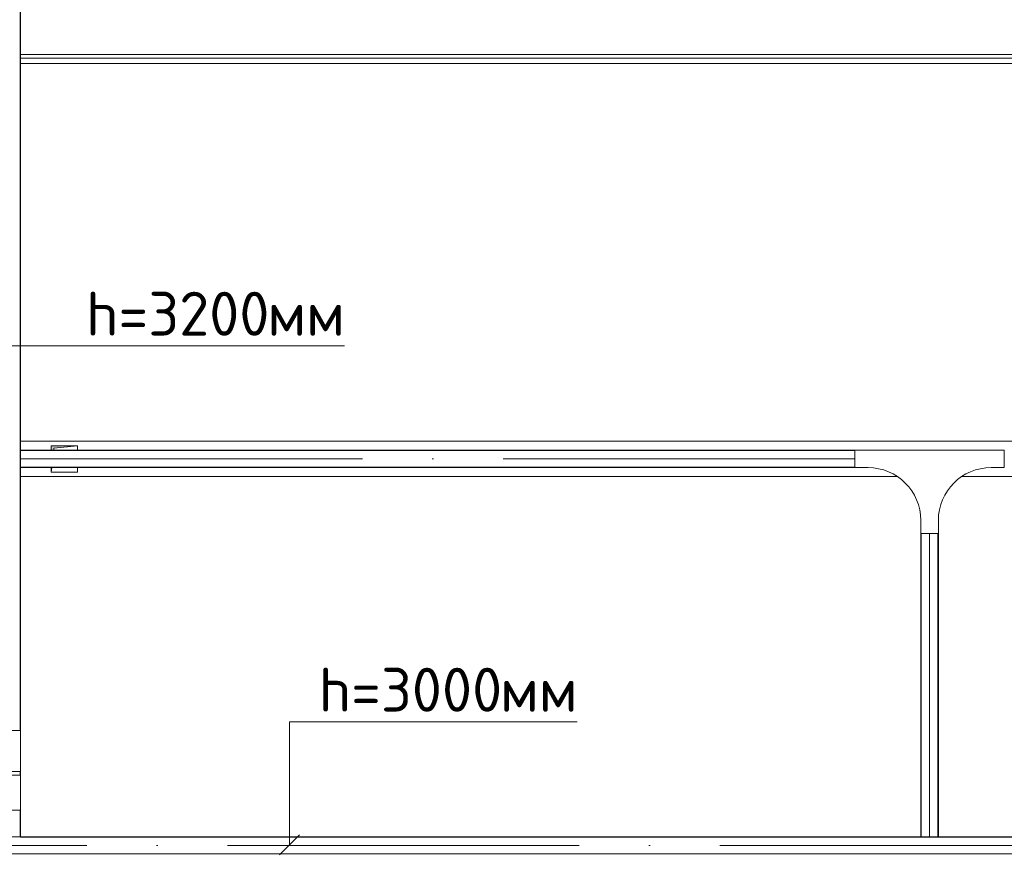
# Model space of a CAD drawing. Header units: millimetres. Extents: x -32229 to 192519, y -13689 to 125138.
# Tile 241 of 256: x 65081 to 70680, y 94200 to 98949. Entities that reach past the tile are written whole.
import ezdxf

# ---------------------------------------------------------------- set-up
doc = ezdxf.new("R2010")
doc.units = ezdxf.units.MM
doc.linetypes.add('ADSK_Осевая', pattern=[2800, 2000, -400, 0, -400])
doc.layers.add('A-DETL-____-OTLN', color=7, linetype='Continuous', lineweight=9, true_color=0x00a600)
for name, color, linetype, lineweight in [('A-FLOR-____-OTLN', 7, 'Continuous', 18), ('A-GENM-____-OTLN', 7, 'Continuous', 18), ('E-CABL-TRAY-CNTR', 7, 'ADSK_Осевая', 18), ('E-CABL-TRAY-OTLN', 7, 'Continuous', 18), ('G-____-____-TEXT', 7, 'Continuous', 9), ('M-EQPM-____-OTLN', 7, 'Continuous', 18)]:
    doc.layers.add(name, color=color, linetype=linetype, lineweight=lineweight)
doc.styles.add('ISOCPEUR', font='isocpeur.ttf', dxfattribs={"height": 250})

# ---------------------------------------------------------------- blocks, each defined once
blk = doc.blocks.new('АР_Канал вертикальный прямоугольный - ВК-V191--01 ЭЛ')
at = {"layer": 'M-EQPM-____-OTLN', "lineweight": 13, "true_color": 0xe2e2e2}
h = blk.add_hatch(color=254, dxfattribs=at)
h.paths.add_polyline_path([(-75, -75), (-72.2, -49.7), (-75, -49.7)])
h.paths.add_polyline_path([(-61.1, 50.3), (-60, 60), (75, 75), (-75, 75), (-75, 50.3)])
at = {"layer": 'M-EQPM-____-OTLN', "color": 253, "lineweight": 13, "true_color": 0xaaaaaa}
for p, q in [((75, 75), (-75, 75)), ((-75, 75), (-75, 50.3)), ((75, 75), (-75, 75)), ((-75, 75), (-75, 50.3)), ((-75, 50.3), (-75, 75)), ((-75, 75), (75, 75)), ((-61.1, 50.3), (-60, 60)), ((-61.1, 50.3), (-60, 60)), ((-60, 60), (75, 75)), ((-60, 60), (75, 75)), ((75, 50.3), (75, 75)), ((75, 75), (75, 50.3)), ((-75, -75), (-72.2, -49.7)), ((-75, -49.7), (-75, -75)), ((-75, -75), (-72.2, -49.7)), ((-75, -49.7), (-75, -75)), ((-75, -75), (-75, -49.7)), ((75, -75), (75, -49.7)), ((75, -49.7), (75, -75)), ((-75, -75), (75, -75)), ((75, -75), (-75, -75))]:
    blk.add_line(p, q, dxfattribs=at)
blk = doc.blocks.new('АР-Заполнение деф_ шва - Д_ш_-4327394--01 ЭЛ')
at = {"layer": 'A-GENM-____-OTLN', "color": 253, "lineweight": 13, "true_color": 0xaaaaaa}
for p, q in [((17100, 25), (66500.5, 25)), ((17100, -25), (66500.5, -25))]:
    blk.add_line(p, q, dxfattribs=at)
blk = doc.blocks.new('Наметкина 10_РД_АР_П_отсоединено_rvt-1--01 ЭЛ')
at = {"layer": 'A-FLOR-____-OTLN', "color": 253, "lineweight": 13, "true_color": 0xaaaaaa}
for p, q in [((114485.8, 98750), (65085.3, 98750)), ((114485.8, 98730), (65085.3, 98730)), ((65085.3, 98700), (114485.8, 98700)), ((114350.9, 96550), (65085.3, 96550)), ((70071.6, 96350), (65085.3, 96350)), ((111921.1, 96350), (70439.3, 96350))]:
    blk.add_line(p, q, dxfattribs=at)
at = {"layer": 'A-GENM-____-OTLN', "color": 253, "lineweight": 13, "true_color": 0xaaaaaa}
blk.add_blockref('АР-Заполнение деф_ шва - Д_ш_-4327394--01 ЭЛ', (47985.3, 98725), dxfattribs=at)
at = {"layer": 'M-EQPM-____-OTLN', "color": 253, "lineweight": 13, "true_color": 0xaaaaaa}
blk.add_blockref('АР_Канал вертикальный прямоугольный - ВК-V191--01 ЭЛ', (65335.3, 96450), dxfattribs=at)
blk = doc.blocks.new('M_Горизонтальный тройник для канального - Радиус 300 мм-1473419--01 ЭЛ')
at = {"layer": 'E-CABL-TRAY-OTLN', "color": 150, "true_color": 0x0080ff}
for p, q in [((425, 50), (-425, 50)), ((-425, 50), (-425, -50)), ((425, -50), (425, 50)), ((-425, -50), (-350, -50)), ((350, -50), (425, -50)), ((-50, -350), (-50, -425)), ((50, -425), (50, -350)), ((-50, -425), (50, -425))]:
    blk.add_line(p, q, dxfattribs=at)
for centre, start, end in [((-350, -350), 0, 90), ((350, -350), 90, 180)]:
    blk.add_arc(centre, 300, start, end, dxfattribs=at)
blk = doc.blocks.new('M_Вертикальный внутренний изгиб-колено для канального - Стандартное-V285--01 ЭЛ')
at = {"layer": 'E-CABL-TRAY-OTLN', "color": 94, "true_color": 0x009f00}
for p, q in [((98802.8, 57579.7), (98802.8, 57679.7)), ((98877.8, 57679.7), (98802.8, 57679.7)), ((98877.8, 57679.7), (98948.5, 57679.7)), ((98948.5, 57679.7), (99001.5, 57679.7)), ((99001.5, 57679.7), (99001.5, 57579.7)), ((98802.8, 57579.7), (98877.8, 57579.7)), ((98948.5, 57579.7), (98877.8, 57579.7)), ((99001.5, 57579.7), (98948.5, 57579.7))]:
    blk.add_line(p, q, dxfattribs=at)
blk = doc.blocks.new('M_Вертикальный наружный изгиб-колено для канального - Стандартное-V283--01 ЭЛ')
at = {"layer": 'E-CABL-TRAY-OTLN', "color": 94, "true_color": 0x009f00}
for p, q in [((85815.4, 38144.9), (85815.4, 38219.9)), ((85815.4, 38219.9), (85915.4, 38219.9)), ((85915.4, 38219.9), (85915.4, 38144.9)), ((85815.4, 38038.9), (85815.4, 38144.9)), ((85915.4, 38144.9), (85915.4, 38038.9)), ((85815.4, 38038.9), (85815.4, 37985.8)), ((85915.4, 38038.9), (85915.4, 37985.8)), ((85915.4, 37985.8), (85815.4, 37985.8))]:
    blk.add_line(p, q, dxfattribs=at)

msp = doc.modelspace()

# ---------------------------------------------------------------- linework, layer by layer
at = {"layer": 'A-DETL-____-OTLN', "color": 116, "true_color": 0x008040}
for p, q in [((66927.6, 97093.4), (65022.6, 97093.4)), ((68250.8, 94954.1), (66615.8, 94954.1)), ((66615.8, 94254.1), (66615.8, 94954.1)), ((66559.2, 94197.5), (66672.4, 94310.6))]:
    msp.add_line(p, q, dxfattribs=at)
at = {"layer": 'E-CABL-TRAY-CNTR', "color": 150, "true_color": 0x0080ff}
msp.add_line((69830.4, 96450.3), (65085.3, 96450.3), dxfattribs=at)
at = {"layer": 'E-CABL-TRAY-CNTR', "color": 5, "true_color": 0x0000ff}
msp.add_line((70255.4, 96025.3), (70255.4, 94300), dxfattribs=at)
at = {"layer": 'E-CABL-TRAY-CNTR', "color": 94, "true_color": 0x009f00}
msp.add_line((49461.5, 94250), (80462.4, 94250), dxfattribs=at)
at = {"layer": 'E-CABL-TRAY-OTLN', "color": 94, "true_color": 0x009f00}
for p, q in [((65082.8, 94904.5), (65082.8, 99357.7)), ((65085.3, 94904.5), (65085.3, 99357.7)), ((65085.3, 94904.5), (65082.8, 94904.5)), ((65082.8, 94670.4), (65085.3, 94670.4)), ((65082.8, 94649.7), (65082.8, 94670.4)), ((65085.3, 94649.7), (65082.8, 94649.7)), ((65085.3, 94649.7), (65085.3, 94670.4)), ((65082.8, 94451), (65085.3, 94451)), ((65082.8, 94300), (65082.8, 94451)), ((65085.3, 94297.5), (65085.3, 94451)), ((49461.5, 94300), (80462.4, 94300)), ((65085.3, 94297.5), (80462.4, 94297.5)), ((49461.5, 94202.5), (80462.4, 94202.5))]:
    msp.add_line(p, q, dxfattribs=at)
at = {"layer": 'E-CABL-TRAY-OTLN', "color": 150, "true_color": 0x0080ff}
for p, q in [((69830.4, 96500.3), (65085.3, 96500.3)), ((69830.4, 96497.8), (65085.3, 96497.8)), ((69830.4, 96500.3), (69830.4, 96497.8)), ((69830.4, 96402.8), (65085.3, 96402.8)), ((69830.4, 96400.3), (65085.3, 96400.3)), ((69830.4, 96402.8), (69830.4, 96400.3))]:
    msp.add_line(p, q, dxfattribs=at)
at = {"layer": 'E-CABL-TRAY-OTLN', "color": 5, "true_color": 0x0000ff}
for p, q in [((70205.4, 96025.3), (70208, 96025.3)), ((70205.4, 96025.3), (70205.4, 94300)), ((70208, 96025.3), (70208, 94300)), ((70302.9, 96025.3), (70305.4, 96025.3)), ((70302.9, 96025.3), (70302.9, 94300)), ((70305.4, 96025.3), (70305.4, 94300))]:
    msp.add_line(p, q, dxfattribs=at)

# ---------------------------------------------------------------- block references
at = {"lineweight": 5}
msp.add_blockref('Наметкина 10_РД_АР_П_отсоединено_rvt-1--01 ЭЛ', (0, 0), dxfattribs=at)
at = {"layer": 'E-CABL-TRAY-OTLN', "color": 150, "true_color": 0x0080ff}
msp.add_blockref('M_Горизонтальный тройник для канального - Радиус 300 мм-1473419--01 ЭЛ', (70255.4, 96450.3), dxfattribs=at)
at = {"layer": 'E-CABL-TRAY-OTLN', "color": 94, "true_color": 0x009f00}
msp.add_blockref('M_Вертикальный наружный изгиб-колено для канального - Стандартное-V283--01 ЭЛ', (-20830.1, 56684.6), dxfattribs=at)
at = {"layer": 'E-CABL-TRAY-OTLN', "color": 94, "true_color": 0x009f00, "rotation": 90}
msp.add_blockref('M_Вертикальный внутренний изгиб-колено для канального - Стандартное-V285--01 ЭЛ', (122665, -4351.8), dxfattribs=at)

# ---------------------------------------------------------------- texts
at = {"layer": 'G-____-____-TEXT', "color": 96, "true_color": 0x008000, "char_height": 250, "attachment_point": 1, "style": 'ISOCPEUR'}
for s, insert, width in [('h=3200', (65457.7, 97400.9), 1250.632), ('мм', (66489.5, 97400.9), 481.012), ('h=3000', (66780.9, 95261.6), 1250.632), ('мм', (67812.8, 95261.6), 481.012)]:
    msp.add_mtext(s, dxfattribs=dict(at, insert=insert, width=width))

doc.saveas('drawing.dxf')
